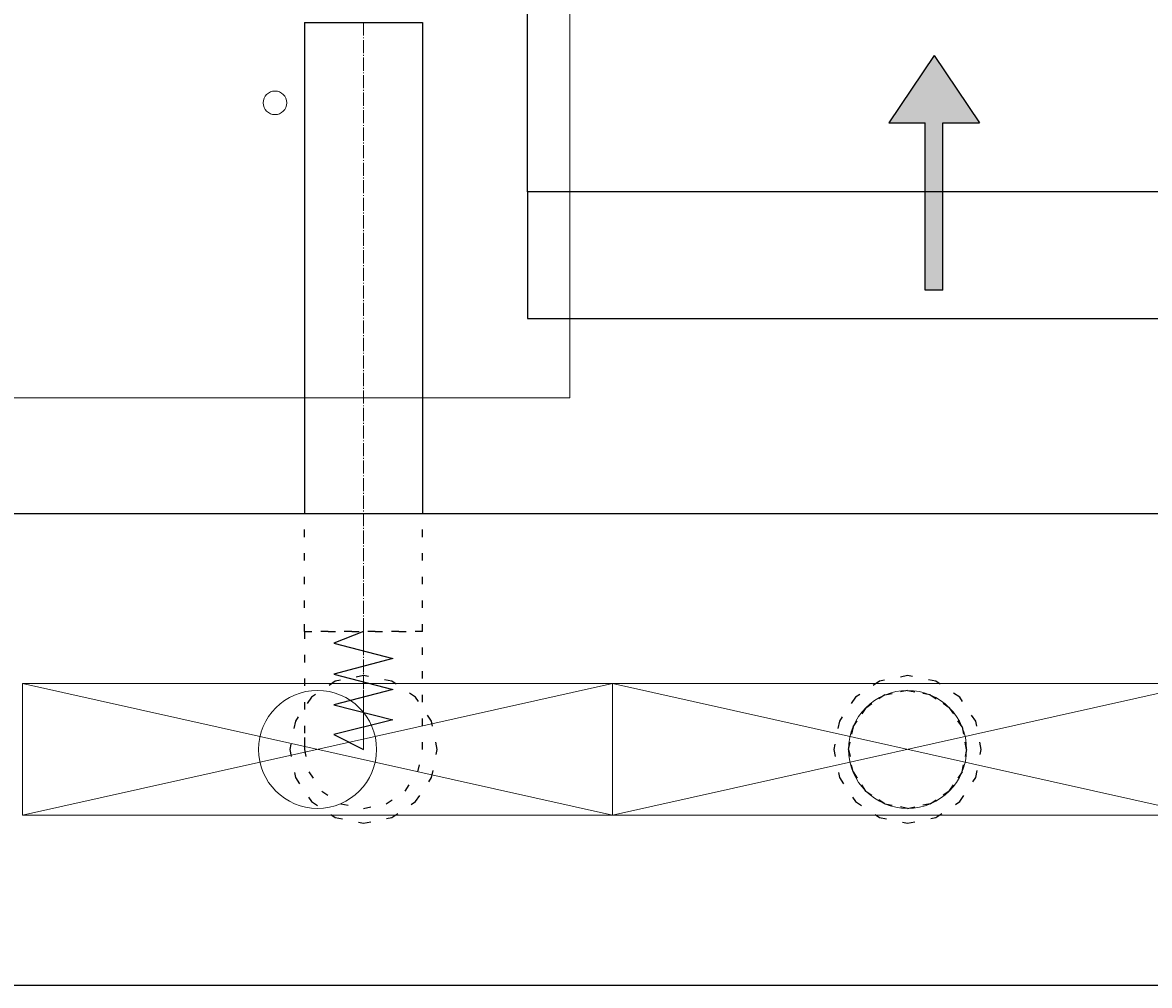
# Model space of a CAD drawing. Header units: centimetres. Extents: x -228435 to 46820, y -89367 to 152985.
# Tile 171 of 256: x -33068 to -31158, y 43604 to 45236. Entities that reach past the tile are written whole.
import ezdxf

# ---------------------------------------------------------------- set-up
doc = ezdxf.new("R2010")
doc.units = ezdxf.units.CM
doc.header["$LTSCALE"] = 50
doc.header["$PDMODE"] = 35
doc.header["$PDSIZE"] = 0.1
doc.linetypes.add('CADVENT_CENTERLINE', pattern=[9.9, 7.4, -1, 0.5, -1])
doc.linetypes.add('CADVENT_HIDDEN', pattern=[0.8, 0.25, -0.55])
doc.layers.get('0').update_dxf_attribs({"color": 8})
doc.layers.get('DEFPOINTS').update_dxf_attribs({"color": 8})
for name, color, linetype in [('01-103-Went PP_poziom-0_5$0$L_Nawiew', 250, 'Continuous'), ('bgde-nawiewEXP', 250, 'Continuous'), ('bgde-nawiewHIDDEN', 250, 'Continuous'), ('bgde-wywiewSOL', 5, 'Continuous')]:
    doc.layers.add(name, color=color, linetype=linetype)
for name, color, linetype, lineweight in [('bgde-nawiewCEN', 7, 'Continuous', 13), ('bgde_nawiewnik', 11, 'Continuous', 5), ('Kondygnacja  -0_5$0$ARCH_INFO_WYMIARY', 8, 'Continuous', 9), ('SU Lampy kwadratowe  -05$0$ARCH_SUFITY_PODWIESZANE', 8, 'Continuous', 9)]:
    doc.layers.add(name, color=color, linetype=linetype, lineweight=lineweight)
doc.styles.add('Kondygnacja  -0_5$0$Romans', font='Romans.shx', dxfattribs={"width": 0.7})
doc.dimstyles.new('Kondygnacja  -0_5$0$Wymiary 1-100', dxfattribs={"dimtxt": 12, "dimasz": 10, "dimexe": 5, "dimexo": 0, "dimgap": 4, "dimtad": 1, "dimrnd": 0.5, "dimzin": 12, "dimdsep": 46, "dimtxsty": 'Kondygnacja  -0_5$0$Romans', "dimblk": 'Kondygnacja  -0_5$0$_Oblique', "dimcen": 10, "dimdle": 10, "dimclrt": 55, "dimazin": 0, "dimtfac": 1, "dimtmove": 1, "dimatfit": 3, "dimfxl": 8, "dimfxlon": 1, "dimtolj": 1, "dimtzin": 0, "dimarcsym": 0})

# ---------------------------------------------------------------- blocks, each defined once
blk = doc.blocks.new('SU Lampy kwadratowe  -05$0$moduł sufitu')
at = {"layer": 'SU Lampy kwadratowe  -05$0$ARCH_SUFITY_PODWIESZANE'}
blk.add_lwpolyline([(60, -60), (240, -60), (240, -240), (60, -240)], close=True, dxfattribs=at)
blk.add_circle((190, -190), 2, dxfattribs=at)
blk = doc.blocks.new('SU Lampy kwadratowe  -05')
at = {"layer": 'SU Lampy kwadratowe  -05$0$ARCH_SUFITY_PODWIESZANE'}
blk.add_blockref('SU Lampy kwadratowe  -05$0$moduł sufitu', (8660, 9200), dxfattribs=at)
blk = doc.blocks.new('Kondygnacja  -0_5$0$_Oblique')
at = {"color": 0, "linetype": 'ByBlock', "lineweight": -2}
blk.add_line((-0.5, -0.5), (0.5, 0.5), dxfattribs=at)
blk = doc.blocks.new('*D148')
at = {"layer": 'DEFPOINTS', "color": 0}
for p in [(-59190, 47690), (5862.4, 47690), (6190, 43700)]:
    blk.add_point(p, dxfattribs=at)
at = {"layer": 'Kondygnacja  -0_5$0$ARCH_INFO_WYMIARY', "color": 0, "lineweight": -2}
for p, q in [((5862.4, 43690), (5862.4, 47700)), ((5854.4, 47690), (5867.4, 47690)), ((5870.4, 43700), (5857.4, 43700))]:
    blk.add_line(p, q, dxfattribs=at)
at = {"layer": 'Kondygnacja  -0_5$0$ARCH_INFO_WYMIARY', "color": 0, "lineweight": -2, "xscale": 10, "yscale": 10, "zscale": 10}
for p, rotation in [((5862.4, 47690), 90), ((5862.4, 43700), 270)]:
    blk.add_blockref('Kondygnacja  -0_5$0$_Oblique', p, dxfattribs=dict(at, rotation=rotation))
at = {"layer": 'Kondygnacja  -0_5$0$ARCH_INFO_WYMIARY', "color": 55, "insert": (5852.4, 45695), "char_height": 12, "attachment_point": 5, "rotation": 90, "style": 'Kondygnacja  -0_5$0$Romans'}
blk.add_mtext('\\A1;3990', dxfattribs=at)
blk = doc.blocks.new('A$C5B3E7367')
at = {"layer": '01-103-Went PP_poziom-0_5$0$L_Nawiew'}
h = blk.add_hatch(color=256, dxfattribs=at)
h.paths.add_polyline_path([(215, 704), (215, 674), (331.7, 674), (331.7, 612.1), (445.9, 689), (331.7, 765.9), (331.7, 704)])
h.paths.add_polyline_path([(48.3, 704), (48.3, 674), (215, 674), (215, 704)])
for p, q in [((215, 1400), (215, 1530)), ((545, 1530), (215, 1530)), ((215, 1530), (215, 1515)), ((545, 1400), (545, 1530)), ((215, 1525), (165, 1525)), ((165, 1525), (165, 1505)), ((165, 1505), (215, 1505)), ((243.8, 1452), (268.8, 1452)), ((256.2, 1452), (256.2, 1400)), ((326.2, 1452), (351.2, 1452)), ((338.8, 1452), (338.8, 1400)), ((408.8, 1452), (433.8, 1452)), ((421.2, 1452), (421.2, 1400)), ((491.2, 1452), (516.2, 1452)), ((503.8, 1452), (503.8, 1400)), ((545, 1400), (215, 1400)), ((215, 1400), (215, 1378)), ((545, 0), (545, 1400)), ((0, 1378), (215, 1378)), ((0, 0), (0, 1378)), ((215, 1378), (215, 0)), ((445.9, 689), (331.7, 765.9)), ((331.7, 704), (331.7, 765.9)), ((48.3, 704), (331.7, 704)), ((48.3, 704), (48.3, 674)), ((445.9, 689), (331.7, 612.1)), ((48.3, 674), (331.7, 674)), ((331.7, 612.1), (331.7, 674)), ((215, 0), (0, 0)), ((215, 0), (545, 0))]:
    blk.add_line(p, q, dxfattribs=at)
blk = doc.blocks.new('A$C53CA46B8')
at = {"layer": 'bgde-wywiewSOL'}
for p, q in [((112.9, 511.1), (-162.1, 511.1)), ((-137.1, 481.1), (-137.1, 511.1)), ((87.9, 481.1), (87.9, 511.1)), ((200.4, 481.1), (-249.6, 481.1)), ((-249.6, 481.1), (-249.6, -878.9)), ((200.4, 481.1), (200.4, -878.9)), ((200.4, -878.9), (-249.6, -878.9)), ((-137.1, -878.9), (-137.1, -908.9)), ((87.9, -878.9), (87.9, -908.9)), ((112.9, -908.9), (-162.1, -908.9))]:
    blk.add_line(p, q, dxfattribs=at)
at = {"layer": '01-103-Went PP_poziom-0_5$0$L_Nawiew'}
blk.add_blockref('A$C5B3E7367', (-794.6, -893.9), dxfattribs=at)
blk = doc.blocks.new('A$C066D7839')
at = {"layer": 'bgde_nawiewnik'}
for p, q in [((-50, -11.15), (-50, 11.15)), ((-50, 11.15), (50, 11.15)), ((-50, -11.15), (50, 11.15)), ((50, -11.15), (-50, 11.15)), ((50, 11.15), (50, -11.15)), ((50, -11.15), (-50, -11.15))]:
    blk.add_line(p, q, dxfattribs=at)
blk.add_circle((0, 0), 10, dxfattribs=at)

msp = doc.modelspace()

# ---------------------------------------------------------------- linework, layer by layer
at = {"layer": 'bgde-nawiewCEN', "linetype": 'CADVENT_CENTERLINE', "ltscale": 0.06}
for p, q in [((-32489.979, 45236.069), (-32489.979, 44203.959)), ((-32489.979, 44185.263), (-32489.979, 44203.959)), ((-32489.979, 44134.152), (-32489.979, 44185.263)), ((-32489.979, 44106.359), (-32489.979, 44134.152)), ((-32489.979, 44082.833), (-32489.979, 44106.359)), ((-32489.979, 44063.218), (-32489.979, 44082.833)), ((-32489.979, 44047.159), (-32489.979, 44063.218)), ((-32489.979, 44034.3), (-32489.979, 44047.159)), ((-32489.979, 44024.285), (-32489.979, 44034.3)), ((-32489.979, 44016.759), (-32489.979, 44024.285)), ((-32489.979, 44011.366), (-32489.979, 44016.759)), ((-32489.979, 44007.752), (-32489.979, 44011.366)), ((-32489.979, 44005.559), (-32489.979, 44007.752)), ((-32489.979, 44004.433), (-32489.979, 44005.559)), ((-32489.979, 44003.959), (-32489.979, 44004.433))]:
    msp.add_line(p, q, dxfattribs=at)
at = {"layer": 'bgde-nawiewEXP', "linetype": 'Continuous'}
for points in [[(-32589.979, 45236.069), (-32589.979, 44403.774)], [(-32589.979, 45236.069), (-32389.979, 45236.069), (-32389.979, 44403.774)], [(-40588.801, 44403.774), (-19380.813, 44403.774), (-19380.813, 43603.774), (-40588.801, 43603.774)]]:
    msp.add_lwpolyline(points, dxfattribs=at)
at = {"layer": 'bgde-nawiewHIDDEN', "linetype": 'CADVENT_HIDDEN'}
for points in [[(-32589.979, 44203.959), (-32389.979, 44203.959), (-32389.979, 44403.774)], [(-32589.979, 44203.959), (-32589.979, 44403.774)]]:
    msp.add_lwpolyline(points, dxfattribs=at)
for points in [[(-32589.979, 44016.759), (-32589.979, 44003.959), (-32582.367, 43965.691), (-32560.69, 43933.248), (-32528.248, 43911.571), (-32489.979, 43903.959), (-32451.711, 43911.571), (-32419.269, 43933.248), (-32397.591, 43965.691), (-32389.979, 44003.959), (-32389.979, 44203.959), (-32589.979, 44203.959), (-32589.979, 44024.285)], [(-32614.979, 44003.959), (-32605.464, 43956.123), (-32578.368, 43915.571), (-32537.815, 43888.474), (-32489.979, 43878.959), (-32442.144, 43888.474), (-32401.591, 43915.571), (-32374.494, 43956.123), (-32364.979, 44003.959), (-32374.494, 44051.794), (-32401.591, 44092.347), (-32442.144, 44119.444), (-32489.979, 44128.959), (-32537.815, 44119.444), (-32578.368, 44092.347), (-32605.464, 44051.794)], [(-32614.979, 44003.959), (-32605.464, 43956.123), (-32578.368, 43915.571), (-32537.815, 43888.474), (-32489.979, 43878.959), (-32442.144, 43888.474), (-32401.591, 43915.571), (-32374.494, 43956.123), (-32364.979, 44003.959), (-32374.494, 44051.794), (-32401.591, 44092.347), (-32442.144, 44119.444), (-32489.979, 44128.959), (-32537.815, 44119.444), (-32578.368, 44092.347), (-32605.464, 44051.794)], [(-31692.838, 44003.959), (-31683.323, 43956.123), (-31656.226, 43915.571), (-31615.674, 43888.474), (-31567.838, 43878.959), (-31520.003, 43888.474), (-31479.45, 43915.571), (-31452.353, 43956.123), (-31442.838, 44003.959), (-31452.353, 44051.794), (-31479.45, 44092.347), (-31520.003, 44119.444), (-31567.838, 44128.959), (-31615.674, 44119.444), (-31656.226, 44092.347), (-31683.323, 44051.794)], [(-31692.838, 44003.959), (-31683.323, 43956.123), (-31656.226, 43915.571), (-31615.674, 43888.474), (-31567.838, 43878.959), (-31520.003, 43888.474), (-31479.45, 43915.571), (-31452.353, 43956.123), (-31442.838, 44003.959), (-31452.353, 44051.794), (-31479.45, 44092.347), (-31520.003, 44119.444), (-31567.838, 44128.959), (-31615.674, 44119.444), (-31656.226, 44092.347), (-31683.323, 44051.794)], [(-31667.838, 44003.959), (-31660.226, 43965.691), (-31638.549, 43933.248), (-31606.106, 43911.571), (-31567.838, 43903.959), (-31529.57, 43911.571), (-31497.127, 43933.248), (-31475.45, 43965.691), (-31467.838, 44003.959), (-31475.45, 44042.227), (-31497.127, 44074.67), (-31529.57, 44096.347), (-31567.838, 44103.959), (-31606.106, 44096.347), (-31638.549, 44074.67), (-31660.226, 44042.227)], [(-31667.838, 44003.959), (-31660.226, 44042.227), (-31638.549, 44074.67), (-31606.106, 44096.347), (-31567.838, 44103.959), (-31529.57, 44096.347), (-31497.127, 44074.67), (-31475.45, 44042.227), (-31467.838, 44003.959), (-31475.45, 43965.691), (-31497.127, 43933.248), (-31529.57, 43911.571), (-31567.838, 43903.959), (-31606.106, 43911.571), (-31638.549, 43933.248), (-31660.226, 43965.691)]]:
    msp.add_lwpolyline(points, close=True, dxfattribs=at)
at = {"layer": 'bgde-nawiewHIDDEN'}
for points in [[(-32489.979, 44203.959), (-32539.979, 44183.863), (-32439.979, 44157.767), (-32539.979, 44131.735), (-32439.979, 44105.474), (-32539.979, 44079.402), (-32439.979, 44053.982), (-32539.979, 44028.959), (-32489.979, 44003.959)], [(-31567.838, 44003.959), (-31567.838, 44003.959)]]:
    msp.add_lwpolyline(points, dxfattribs=at)

# ---------------------------------------------------------------- block references
at = {"layer": '01-103-Went PP_poziom-0_5$0$L_Nawiew', "xscale": -1, "rotation": 270}
msp.add_blockref('A$C53CA46B8', (-31317.949, 45528.749, 2865), dxfattribs=at)
at = {"layer": '01-103-Went PP_poziom-0_5$0$L_Nawiew', "xscale": 10, "yscale": 10, "zscale": 10}
for p in [(-32567.836, 44003.959, 742.119), (-31567.836, 44003.959, 742.119)]:
    msp.add_blockref('A$C066D7839', p, dxfattribs=at)
at = {"layer": 'SU Lampy kwadratowe  -05$0$ARCH_SUFITY_PODWIESZANE', "xscale": 10, "yscale": 10, "zscale": 10}
msp.add_blockref('SU Lampy kwadratowe  -05', (-121140, -45000), dxfattribs=at)

# ---------------------------------------------------------------- dimensions: what is measured, and where the dimension line sits
at = {"layer": 'Kondygnacja  -0_5$0$ARCH_INFO_WYMIARY'}
dim = msp.add_linear_dim(base=(5862.405, 47690), p1=(6190, 43700), p2=(-59190, 47690), angle=90, dimstyle='Kondygnacja  -0_5$0$Wymiary 1-100', dxfattribs=at)
dim.commit()
dim.dimension.update_dxf_attribs({"geometry": '*D148', "text_midpoint": (5852.405, 45695)})

doc.saveas('drawing.dxf')
